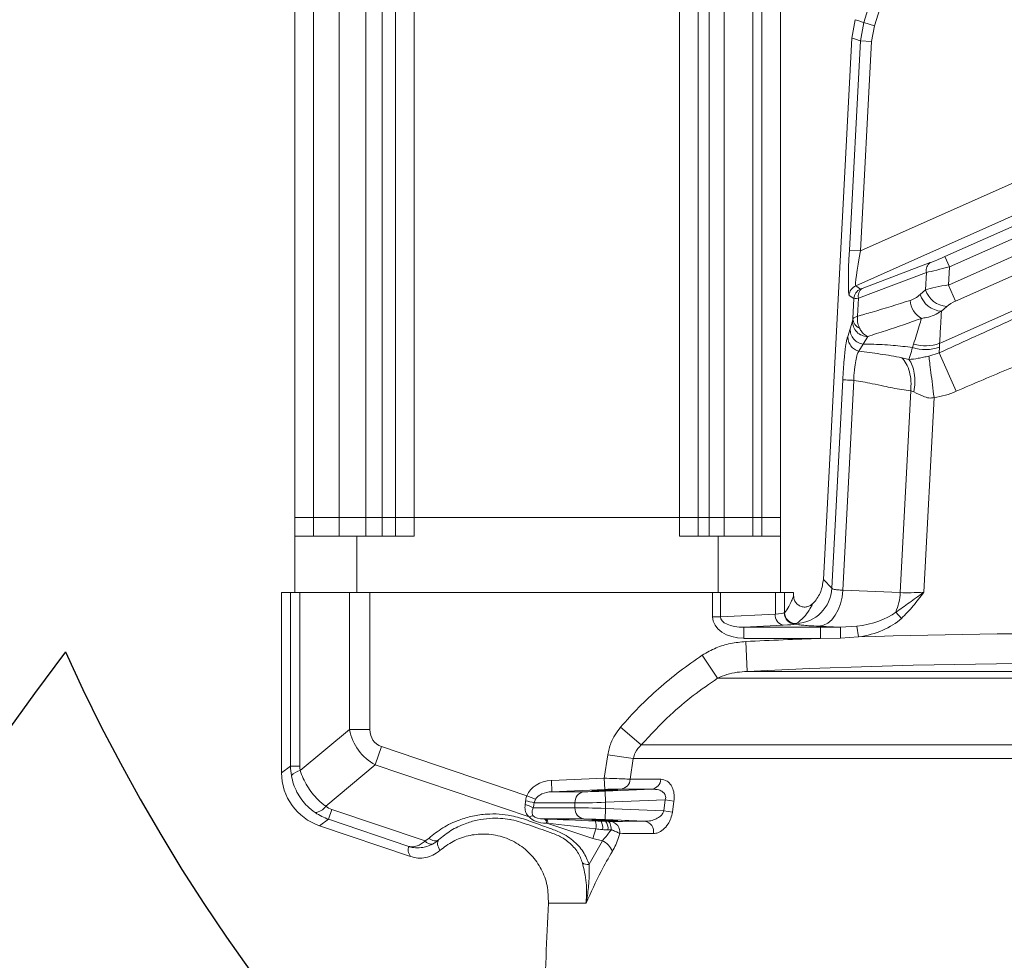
# Model space of a CAD drawing. Header units: millimetres. Extents: x 0 to 16820, y 0 to 11880.
# Tile 94 of 120: x 13241 to 13505, y 6855 to 7107. Entities that reach past the tile are written whole.
import ezdxf

# ---------------------------------------------------------------- set-up
doc = ezdxf.new("R2010")
doc.units = ezdxf.units.MM
doc.header["$LTSCALE"] = 20
doc.linetypes.add('PHANTOM', pattern=[12.7, 6.35, -1.27, 1.27, -1.27, 1.27, -1.27])
doc.styles.add('SLDTEXTSTYLE0', font='TXT', dxfattribs={"width": 0.605})
doc.dimstyles.new('SLDDIMSTYLE0', dxfattribs={"dimtxt": 140, "dimasz": 100, "dimexe": 0, "dimexo": 0.0625, "dimgap": 35, "dimtad": 1, "dimtoh": 1, "dimdec": 0, "dimrnd": 1e-09, "dimzin": 12, "dimdsep": 46, "dimtxsty": 'SLDTEXTSTYLE0', "dimsah": 1, "dimcen": 0.09, "dimadec": 0, "dimazin": 0, "dimtfac": 1, "dimtofl": 0, "dimtmove": 0, "dimatfit": 3, "dimfxl": 0, "dimfrac": 2, "dimtolj": 1, "dimtzin": 12, "dimarcsym": 0})

# ---------------------------------------------------------------- blocks, each defined once
blk = doc.blocks.new('*D21')
at = {"color": 7, "linetype": 'Continuous', "lineweight": 0}
for p, q in [((11361.95, 7139.47), (11361.95, 4174.47)), ((13524.83, 6320.77), (13524.83, 4174.47)), ((11361.95, 4204.47), (13524.83, 4204.47))]:
    blk.add_line(p, q, dxfattribs=at)
for points in [[(11361.95, 4204.47), (11461.95, 4189.47), (11461.95, 4219.47)], [(13524.83, 4204.47), (13424.83, 4219.47), (13424.83, 4189.47)]]:
    blk.add_solid(points, dxfattribs=at)
at = {"color": 7, "linetype": 'Continuous', "lineweight": 0, "insert": (12229.51, 4384.94), "char_height": 140, "attachment_point": 1, "style": 'SLDTEXTSTYLE0'}
blk.add_mtext('2163', dxfattribs=at)
blk = doc.blocks.new('*D23')
at = {"color": 7, "linetype": 'Continuous', "lineweight": 0}
for p, q in [((12163.43, 7139.47), (12163.43, 4467.07)), ((13524.83, 6320.77), (13524.83, 4467.07)), ((12163.43, 4497.07), (13524.83, 4497.07))]:
    blk.add_line(p, q, dxfattribs=at)
for points in [[(12163.43, 4497.07), (12263.43, 4482.07), (12263.43, 4512.07)], [(13524.83, 4497.07), (13424.83, 4512.07), (13424.83, 4482.07)]]:
    blk.add_solid(points, dxfattribs=at)
at = {"color": 7, "linetype": 'Continuous', "lineweight": 0, "insert": (12630.25, 4677.54), "char_height": 140, "attachment_point": 1, "style": 'SLDTEXTSTYLE0'}
blk.add_mtext('1361', dxfattribs=at)

msp = doc.modelspace()

# ---------------------------------------------------------------- linework, layer by layer
at = {"color": 8, "linetype": 'Continuous', "lineweight": 0}
for p, q in [((13333.84, 7135.47), (13333.84, 6973.47)), ((13338.23, 6973.47), (13338.23, 7135.47)), ((13346.83, 7135.47), (13346.83, 6973.47)), ((13417.83, 6973.47), (13417.83, 7135.47)), ((13425.76, 7135.47), (13425.76, 6973.47)), ((13429.78, 6973.47), (13429.78, 7135.47)), ((13477.35, 7128.74), (13469.95, 7105.09)), ((13319.83, 7124.07), (13319.83, 6973.47)), ((13326.76, 6973.47), (13326.76, 7124.07)), ((13437.46, 7124.07), (13437.46, 6973.47)), ((13439.83, 6973.47), (13439.83, 7124.07)), ((13466.21, 7101.07), (13467.09, 7105.99)), ((13467.09, 7105.99), (13469.95, 7105.09)), ((13469.95, 7105.09), (13469.2, 7100.91)), ((13463.27, 7045), (13466.21, 7101.07)), ((13466.21, 7101.07), (13469.2, 7100.91)), ((13469.2, 7100.91), (13466.26, 7044.85)), ((13466.26, 7044.85), (13516.55, 7067.24)), ((13519.8, 7059.94), (13464.96, 7035.52)), ((13488.82, 7043.33), (13522.93, 7058.52)), ((13489.78, 7035.71), (13540.34, 7058.22)), ((13524.15, 7055.78), (13490.03, 7040.59)), ((13542.41, 7054), (13491.69, 7031.42)), ((13547.73, 7046.96), (13487.4, 7020.1)), ((13463.27, 7045), (13466.26, 7044.85)), ((13490.03, 7040.59), (13488.82, 7043.33)), ((13466.72, 7034.79), (13484.92, 7041.69)), ((13490.03, 7040.59), (13489.78, 7035.71)), ((13483.86, 7039.08), (13465.66, 7032.17)), ((13483.62, 7034.44), (13483.86, 7039.08)), ((13464.96, 7035.52), (13466.24, 7034.64)), ((13491.69, 7031.42), (13489.78, 7035.71)), ((13464.47, 7032.06), (13463.19, 7032.94)), ((13464.18, 7026.66), (13464.47, 7032.06)), ((13465.66, 7032.17), (13465.41, 7027.35)), ((13482.19, 7033.17), (13483.62, 7034.44)), ((13489.33, 7029.95), (13487.9, 7028.68)), ((13463.46, 7023.95), (13464.09, 7026.07)), ((13462.85, 7021.97), (13463.46, 7023.95)), ((13468.16, 7021.95), (13466.98, 7019.86)), ((13466.98, 7019.86), (13465.83, 7017.97)), ((13480.17, 7019), (13480.45, 7019.92)), ((13487.34, 7019.11), (13487.25, 7017.56)), ((13487.4, 7020.1), (13487.34, 7019.11)), ((13477.31, 7016.24), (13479.21, 7015.79)), ((13484.55, 7016.66), (13487.25, 7017.56)), ((13487.25, 7017.56), (13491.84, 7007.26)), ((13458.57, 6954.55), (13461.5, 7010.35)), ((13464.44, 7010.19), (13461.5, 6954.06)), ((13476.86, 6953.4), (13479.69, 7007.36)), ((13480.54, 7007.1), (13479.69, 7007.36)), ((13485.91, 7005.61), (13483.18, 6953.5)), ((13319.83, 6973.47), (13319.83, 6968.47)), ((13326.76, 6968.47), (13326.76, 6973.47)), ((13333.84, 6973.47), (13333.84, 6968.47)), ((13338.23, 6968.47), (13338.23, 6973.47)), ((13346.83, 6973.47), (13346.83, 6968.47)), ((13417.83, 6968.47), (13417.83, 6973.47)), ((13425.76, 6973.47), (13425.76, 6968.47)), ((13429.78, 6968.47), (13429.78, 6973.47)), ((13437.46, 6973.47), (13437.46, 6968.47)), ((13439.83, 6968.47), (13439.83, 6973.47)), ((13456.31, 6956.93), (13458.57, 6954.55)), ((13313.73, 6906.93), (13313.73, 6953.47)), ((13316.22, 6953.47), (13316.22, 6906.93)), ((13329.47, 6916.75), (13329.47, 6953.47)), ((13334.98, 6953.47), (13334.98, 6916.75)), ((13426.67, 6946.94), (13426.67, 6953.47)), ((13428.74, 6953.47), (13428.74, 6946.94)), ((13443.45, 6947.67), (13443.45, 6953.47)), ((13445.93, 6953.47), (13445.93, 6948.07)), ((13461.5, 6954.06), (13476.86, 6953.4)), ((13445.82, 6947.99), (13445.93, 6948.07)), ((13445.93, 6948.07), (13445.95, 6948.09)), ((13475.65, 6948.16), (13477.18, 6946.48)), ((13428.74, 6946.94), (13426.67, 6946.94)), ((13428.74, 6946.94), (13443.45, 6947.67)), ((13449.05, 6945.07), (13448.77, 6944.99)), ((13449.09, 6945.1), (13449.05, 6945.07)), ((13445.51, 6944.68), (13435.06, 6944.16)), ((13435.06, 6944.16), (13455.53, 6944.16)), ((13435.06, 6944.16), (13435.06, 6941.16)), ((13460.92, 6944.16), (13455.2, 6944.4)), ((13455.53, 6944.16), (13460.92, 6944.16)), ((13455.53, 6944.16), (13455.53, 6941.16)), ((13460.92, 6944.16), (13465.24, 6944.4)), ((13465.24, 6944.4), (13465.68, 6941.52)), ((13455.53, 6941.16), (13435.06, 6941.16)), ((13435.53, 6940.29), (13435.92, 6932.31)), ((13460.92, 6941.21), (13455.53, 6941.16)), ((13465.68, 6941.52), (13460.92, 6941.21)), ((13423.9, 6936.66), (13428.01, 6930.49)), ((13435.92, 6932.31), (13613.74, 6932.31)), ((13621.65, 6930.49), (13428.01, 6930.49)), ((13316.32, 6905.76), (13329.47, 6916.75)), ((13334.98, 6916.75), (13329.47, 6916.75)), ((13402.05, 6917.4), (13407.57, 6912.66)), ((13338.08, 6912.23), (13336.41, 6907.31)), ((13338.08, 6912.23), (13376.95, 6899.05)), ((13407.57, 6912.66), (13517.3, 6912.66)), ((13397.67, 6903.72), (13398.59, 6910.03)), ((13398.59, 6910.03), (13405.43, 6908.97)), ((13405.43, 6908.97), (13404.63, 6903.47)), ((13516.16, 6908.97), (13405.43, 6908.97)), ((13311.33, 6905.2), (13313.73, 6906.93)), ((13313.73, 6906.93), (13316.22, 6906.93)), ((13336.41, 6907.31), (13323.13, 6896.22)), ((13377.56, 6893.36), (13336.41, 6907.31)), ((13383.51, 6903.11), (13397.67, 6903.72)), ((13383.51, 6903.11), (13383.63, 6900.11)), ((13397.67, 6903.72), (13397.79, 6900.72)), ((13397.79, 6900.72), (13383.63, 6900.11)), ((13397.91, 6900.27), (13410.5, 6900.81)), ((13376.95, 6899.05), (13379.28, 6898.08)), ((13379.28, 6898.08), (13378.89, 6897.12)), ((13383.63, 6900.11), (13392.17, 6900.11)), ((13398.04, 6897.28), (13397.91, 6900.27)), ((13414.01, 6897.96), (13398.04, 6897.28)), ((13413.6, 6894.99), (13414.01, 6897.96)), ((13414.01, 6897.96), (13416.32, 6897.63)), ((13323.89, 6892.73), (13324.79, 6895.38)), ((13324.79, 6895.38), (13349.71, 6886.93)), ((13378.67, 6895.81), (13389.84, 6895.81)), ((13389.84, 6897.12), (13378.89, 6897.12)), ((13389.84, 6895.81), (13389.84, 6897.12)), ((13397.91, 6892.66), (13398.04, 6895.66)), ((13398.04, 6897.28), (13398.04, 6895.66)), ((13398.04, 6895.66), (13413.6, 6894.99)), ((13416.32, 6897.63), (13415.91, 6894.67)), ((13323.89, 6892.73), (13321.5, 6891.02)), ((13345.35, 6885.46), (13323.89, 6892.73)), ((13381.73, 6892.82), (13382.1, 6892.8)), ((13392.17, 6892.82), (13381.73, 6892.82)), ((13408.54, 6892.2), (13397.91, 6892.66)), ((13413.6, 6894.99), (13415.91, 6894.67)), ((13382.6, 6891.65), (13382.22, 6891.67)), ((13394.57, 6887.59), (13382.6, 6891.65)), ((13395.45, 6890.18), (13394.57, 6887.59)), ((13397.96, 6892.2), (13398.69, 6892.18)), ((13399.52, 6889.92), (13398.65, 6889.91)), ((13349.71, 6886.93), (13350.71, 6887.64)), ((13397.16, 6886.99), (13394.57, 6887.59)), ((13393.61, 6880.69), (13397.16, 6886.99)), ((13392.79, 6870.26), (13391.54, 6870.26))]:
    msp.add_line(p, q, dxfattribs=at)
at = {"color": 7, "linetype": 'Continuous', "lineweight": 0}
for p, q in [((13341.83, 6973.47), (13341.83, 7135.47)), ((13422.83, 7135.47), (13422.83, 6973.47)), ((13314.83, 6973.47), (13314.83, 7124.07)), ((13444.83, 7124.07), (13444.83, 6973.47)), ((13463.9, 7101.8), (13464.79, 7106.71)), ((13463.9, 7101.79), (13456.31, 6956.93)), ((13463.9, 7101.8), (13463.9, 7101.79)), ((13314.83, 6968.47), (13314.83, 6973.47)), ((13314.83, 6973.47), (13319.83, 6973.47)), ((13319.83, 6973.47), (13326.76, 6973.47)), ((13326.76, 6973.47), (13333.84, 6973.47)), ((13333.84, 6973.47), (13338.23, 6973.47)), ((13338.23, 6973.47), (13341.83, 6973.47)), ((13341.83, 6968.47), (13341.83, 6973.47)), ((13341.83, 6973.47), (13346.83, 6973.47)), ((13346.83, 6973.47), (13417.83, 6973.47)), ((13417.83, 6973.47), (13422.83, 6973.47)), ((13422.83, 6973.47), (13422.83, 6968.47)), ((13422.83, 6973.47), (13425.76, 6973.47)), ((13425.76, 6973.47), (13429.78, 6973.47)), ((13429.78, 6973.47), (13437.46, 6973.47)), ((13437.46, 6973.47), (13439.83, 6973.47)), ((13439.83, 6973.47), (13444.83, 6973.47)), ((13444.83, 6973.47), (13444.83, 6968.47)), ((13314.83, 6968.47), (13314.83, 6953.47)), ((13331.5, 6968.47), (13314.83, 6968.47)), ((13331.5, 6953.47), (13331.5, 6968.47)), ((13331.5, 6968.47), (13346.83, 6968.47)), ((13417.83, 6968.47), (13428.16, 6968.47)), ((13428.16, 6968.47), (13428.16, 6953.47)), ((13444.83, 6968.47), (13428.16, 6968.47)), ((13444.83, 6953.47), (13444.83, 6968.47)), ((13311.33, 6953.47), (13311.33, 6905.2)), ((13311.33, 6953.47), (13313.73, 6953.47)), ((13316.22, 6953.47), (13313.73, 6953.47)), ((13321.93, 6953.47), (13316.22, 6953.47)), ((13326.3, 6953.47), (13321.93, 6953.47)), ((13329.47, 6953.47), (13326.3, 6953.47)), ((13334.98, 6953.47), (13329.47, 6953.47)), ((13426.67, 6953.47), (13334.98, 6953.47)), ((13428.74, 6953.47), (13426.67, 6953.47)), ((13433.36, 6953.47), (13428.74, 6953.47)), ((13437.73, 6953.47), (13433.36, 6953.47)), ((13443.45, 6953.47), (13437.73, 6953.47)), ((13445.93, 6953.47), (13443.45, 6953.47)), ((13445.93, 6953.47), (13448.33, 6953.47)), ((13448.33, 6952.55), (13448.33, 6953.47)), ((13321.5, 6891.02), (13345.79, 6882.78))]:
    msp.add_line(p, q, dxfattribs=at)
at = {"color": 8, "linetype": 'Continuous', "lineweight": 0, "flags": 128}
for points in [[(13467.09, 7105.99), (13468.88, 7111.71), (13471.69, 7120.67), (13472.26, 7122.52), (13474.49, 7129.63)], [(13464.79, 7106.7), (13465.82, 7106.38), (13466.53, 7106.16), (13466.78, 7106.08), (13467.09, 7105.99)], [(13466.21, 7101.07), (13465.9, 7101.17), (13465.13, 7101.41), (13464.36, 7101.65), (13463.9, 7101.79)], [(13455.2, 6944.4), (13456.37, 6944.65), (13457.51, 6945.24), (13458.56, 6946.15), (13459.5, 6947.35), (13460.28, 6948.79), (13460.89, 6950.43), (13461.3, 6952.2), (13461.5, 6954.06)], [(13460.92, 6944.16), (13460.92, 6944.07), (13460.92, 6943.89), (13460.92, 6943.61), (13460.92, 6943.24), (13460.92, 6942.81), (13460.92, 6942.31), (13460.92, 6941.77), (13460.92, 6941.21)], [(13398.69, 6892.18), (13398.85, 6892.12), (13398.99, 6891.98), (13399.12, 6891.78), (13399.24, 6891.51), (13399.34, 6891.18), (13399.42, 6890.8), (13399.48, 6890.38), (13399.52, 6889.92)]]:
    msp.add_lwpolyline(points, dxfattribs=at)
at = {"color": 7, "linetype": 'Continuous', "lineweight": 30}
for centre, radius, start, end in [((13699.83, 7139.47), 2337.88, 300, 180), ((13699.83, 7139.47), 489.9, 204.3445, 84.3445), ((14247.33, 6191.17), 1242.88, 143.09425, 300)]:
    msp.add_arc(centre, radius, start, end, dxfattribs=at)
at = {"color": 7, "linetype": 'PHANTOM', "lineweight": 30}
msp.add_arc((13699.83, 7139.47), 1536.4, 353.21587, 126.78413, dxfattribs=at)
at = {"color": 8, "linetype": 'Continuous', "lineweight": 0}
for centre, radius, start, end in [((13486.27, 7039.62), 2.47, 123.0672, 192.832), ((13466.19, 7032.78), 3, 114.103, 176.897), ((13467.47, 7031.9), 3, 114.103, 176.897), ((13468.07, 7032.72), 2.47, 123.0672, 192.832), ((13488.4, 7035.19), 6.53, 198.0063, 265.6084), ((13489.83, 7036.46), 6.53, 198.0063, 265.6084), ((13485.42, 7032.01), 5.95, 184.3477, 241.3369), ((13468.1, 7025.96), 4.01, 178.4559, 270.8517), ((13467.14, 7026.91), 2.97, 184.8221, 246.7175), ((13483.61, 7029.17), 10.73, 251.3257, 290.3819), ((13483.66, 7030.16), 10.73, 252.5784, 290.3859), ((13448.57, 6955.1), 10.02, 272.9757, 356.8267), ((13462.33, 6953.98), 14.54, 336.4021, 357.7358), ((13448.82, 6948), 3.01, 180.2085, 268.9766), ((13448.93, 6948.08), 3.01, 180.2092, 272.2581), ((13448.95, 6948.1), 3.01, 180.2075, 272.6098), ((13446.23, 6947.38), 2.8, 174.0102, 255.1468), ((13524.83, 5110.97), 1831.51, 87.2054, 91.85075), ((13524.83, 5110.97), 1831.51, 92.1684, 92.7946), ((13524.83, 5110.97), 1823.51, 87.2054, 92.7946), ((13316.99, 6901.8), 4.02, 99.6012, 139.1397), ((13401.84, 6903.61), 2.79, 277.1106, 357.1112), ((13410.06, 6903.48), 2.71, 279.3058, 359.1311), ((13392.64, 6897.35), 2.81, 99.5894, 184.6914), ((13319.79, 6898.56), 4.08, 277.5193, 324.8672), ((13375.11, 6889.96), 6.85, 58.7166, 78.3029), ((13375.37, 6886.8), 10.91, 71.1261, 83.44), ((13392.64, 6895.58), 2.81, 175.3086, 260.4106), ((13378.83, 6890.9), 2.78, 93.7963, 117.3213), ((13380.81, 6891.74), 1.41, 356.9444, 49.723), ((13381.19, 6891.73), 1.41, 356.9444, 49.723), ((13389.71, 6890.79), 5.77, 353.8977, 15.1571), ((13393.85, 6890.5), 3.43, 351.2306, 30.6171), ((13395.99, 6890.36), 2.7, 350.5326, 42.969), ((13398.96, 6889.29), 2.9, 352.0601, 82.2366), ((13408.02, 6889.4), 2.86, 350.5428, 79.3843), ((13351.33, 6888.03), 1.95, 214.2686, 282.231), ((13395.01, 6882.23), 5.22, 22.0861, 65.7835), ((13393.23, 6883.47), 2.81, 239.6775, 277.5821)]:
    msp.add_arc(centre, radius, start, end, dxfattribs=at)
at = {"color": 7, "linetype": 'Continuous', "lineweight": 0}
msp.add_arc((13909.1, 6839.47), 527.27, 176.6516, 179.7675, dxfattribs=at)
at = {"color": 8, "linetype": 'Continuous', "lineweight": 0}
for centre, major_axis, ratio, start_param, end_param in [((13463.86, 7045.27), (0.66, 12.33), 0.046669, 1.594636, 3.113073), ((13466.85, 7045.11), (1.89, 9.59), 0.05417, 1.608896, 3.127333), ((13488.83, 7043.62), (5.13, 2.29), 0.046669, 3.824278, 4.688549), ((13490.05, 7040.88), (8.12, 2.13), 0.033373, 3.837478, 4.701749), ((13468.29, 7035.56), (2.05, 0.92), 0.046669, 3.170112, 3.824278), ((13489.71, 7034.49), (8.07, 1.14), 0.147669, 1.541936, 2.406206), ((13469.51, 7032.82), (5.05, 0.76), 0.022589, 3.189346, 3.843512), ((13491.63, 7030.19), (3.04, 1.57), 0.31473, 1.388811, 2.253081), ((13483.23, 6954.54), (10.04, 0.53), 0.103806, 4.018963, 4.701389), ((13437.94, 6948.09), (8, 0), 0.072061, 5.471607, 6.107042), ((13460.09, 6954.18), (18.7, -0.8), 0.534149, 5.014303, 5.718191), ((13435.39, 6947.17), (-8.71, -0.43), 0.687907, 6.248987, 7.781811), ((13435.39, 6947.17), (6.65, 0.33), 0.45056, 3.107394, 4.640218), ((13460.09, 6954.18), (-20.59, 0.88), 0.63066, 1.87271, 2.576599), ((13437.94, 6945.09), (11, 0), 0.052408, 5.471607, 6.107042), ((13345.15, 6921.22), (12.74, 10.64), 0.90366, 2.68468, 3.486787), ((13345.15, 6921.22), (9.13, 7.62), 0.588785, 2.68468, 3.486787), ((13329.1, 6907.2), (14.65, 4.77), 0.970812, 2.836737, 3.004209), ((13323.59, 6907.2), (7.02, 2.4), 0.937593, 2.831091, 2.998563), ((13383.89, 6897.12), (7.32, 0), 0.819152, 1.623156, 2.813987), ((13383.89, 6897.12), (4.87, 0), 0.616372, 1.623156, 2.813987), ((13397.91, 6900.48), (7, 0.3), 0.030005, 3.751169, 4.7111), ((13327.38, 6902.25), (4.51, 5.85), 0.943663, 3.18693, 3.454076), ((13368.86, 6901.79), (-5.64, 8.43), 0.632202, 3.717611, 3.840437), ((13371.32, 6901.79), (-2.72, 11.79), 0.611206, 4.045831, 4.168657), ((13398.04, 6897.49), (10, 0.3), 0.021023, 3.751826, 4.711757), ((13398.04, 6895.45), (10, -0.3), 0.021023, 1.571428, 2.531359), ((13329.05, 6907.17), (9.18, 12.32), 0.973822, 3.179596, 3.446742), ((13386.89, 6897.66), (9.84, 3.42), 0.500886, 3.333233, 4.053573), ((13386.27, 6895.81), (7.81, 1.78), 0.308783, 3.302696, 4.023036), ((13408.42, 6891.42), (39.25, -1.69), 0.008406, 1.912626, 2.306167), ((13397.91, 6892.45), (7, -0.3), 0.030005, 1.572086, 2.532017), ((13408.29, 6888.43), (38.29, -4.53), 0.006348, 1.913731, 2.307272)]:
    msp.add_ellipse(centre, major_axis=major_axis, ratio=ratio, start_param=start_param, end_param=end_param, dxfattribs=at)
at = {"color": 7, "linetype": 'Continuous', "lineweight": 0}
msp.add_ellipse((13326.35, 6905.23), major_axis=(-12.22, -8.76), ratio=0.997927, start_param=5.662183, end_param=6.904188, dxfattribs=at)
for centre, major_axis in [((13397.83, 6900.48), (3.45, 0.15)), ((13397.83, 6892.45), (3.45, -0.15))]:
    msp.add_ellipse(centre, major_axis=major_axis, ratio=0.030005, dxfattribs=at)
at = {"color": 8, "linetype": 'Continuous', "lineweight": 0}
for points, knots in [([(13487.25, 7017.56), (13493.01, 7020.16), (13504.52, 7025.35), (13520.45, 7032.75), (13535.17, 7039.57), (13544.21, 7043.66), (13548.73, 7045.71)], [0, 0, 0, 0, 0.279904, 0.559991, 0.780054, 1, 1, 1, 1]), ([(13479.49, 7031.56), (13479.95, 7031.74), (13480.89, 7032.11), (13481.76, 7032.81), (13482.19, 7033.17)], [0, 0, 0, 0, 0.493062, 1, 1, 1, 1]), ([(13557.67, 7034.27), (13551.56, 7031.67), (13539.34, 7026.46), (13522.09, 7019.76), (13506.21, 7013.47), (13496.63, 7009.33), (13491.84, 7007.26)], [0, 0, 0, 0, 0.279925, 0.560031, 0.780079, 1, 1, 1, 1]), ([(13465.41, 7027.35), (13466.72, 7027.72), (13471.43, 7029.03), (13476.11, 7030.5), (13479.49, 7031.56)], [0, 0, 0, 0, 0.279418, 1, 1, 1, 1]), ([(13464.18, 7026.66), (13464.2, 7026.7), (13464.27, 7026.84), (13464.65, 7027.08), (13465.16, 7027.27), (13465.41, 7027.35), (13465.41, 7027.35)], [0, 0, 0, 0, 0.174133, 0.656925, 0.995667, 1, 1, 1, 1]), ([(13465.97, 7024.18), (13465.9, 7024.35), (13465.62, 7024.97), (13465.4, 7026.04), (13465.38, 7026.97), (13465.41, 7027.35), (13465.41, 7027.35)], [0, 0, 0, 0, 0.174145, 0.659031, 0.995667, 1, 1, 1, 1]), ([(13482.57, 7026.79), (13479.35, 7025.65), (13474.52, 7023.93), (13469.75, 7022.45), (13468.16, 7021.95)], [0, 0, 0, 0, 0.665717, 1, 1, 1, 1]), ([(13480.45, 7019.92), (13480.95, 7021.53), (13481.64, 7023.79), (13482.36, 7026.12), (13482.57, 7026.79)], [0, 0, 0, 0, 0.714371, 1, 1, 1, 1]), ([(13487.9, 7028.68), (13487.26, 7028.31), (13485.97, 7027.58), (13484.15, 7027), (13483.01, 7026.85), (13482.57, 7026.79)], [0, 0, 0, 0, 0.374766, 0.760471, 1, 1, 1, 1]), ([(13487.9, 7028.68), (13487.84, 7027.55), (13487.67, 7024.69), (13487.5, 7021.83), (13487.4, 7020.1)], [0, 0, 0, 0, 0.396185, 1, 1, 1, 1]), ([(13464.09, 7026.07), (13464.11, 7026.16), (13464.14, 7026.29), (13464.17, 7026.58), (13464.18, 7026.66)], [0, 0, 0, 0, 0.707145, 1, 1, 1, 1]), ([(13468.16, 7021.95), (13467.77, 7022.14), (13467.21, 7022.4), (13466.48, 7023.25), (13466.16, 7023.84), (13465.97, 7024.18)], [0, 0, 0, 0, 0.47653, 0.68766, 1, 1, 1, 1]), ([(13461.5, 7010.35), (13461.55, 7011.32), (13461.64, 7012.77), (13461.77, 7014.57), (13461.9, 7016.19), (13462.03, 7017.58), (13462.16, 7018.71), (13462.27, 7019.55), (13462.39, 7020.3), (13462.52, 7020.94), (13462.64, 7021.38), (13462.75, 7021.68), (13462.82, 7021.88), (13462.85, 7021.97)], [0, 0, 0, 0, 0.1432857, 0.215309, 0.2868307, 0.4189518, 0.4834951, 0.5488437, 0.6460915, 0.7371605, 0.8356713, 0.9266163, 1, 1, 1, 1]), ([(13462.85, 7021.97), (13462.87, 7021.53), (13462.92, 7020.64), (13463.57, 7019.42), (13464.57, 7018.44), (13465.42, 7018.13), (13465.83, 7017.97)], [0, 0, 0, 0, 0.242652, 0.5, 0.757348, 1, 1, 1, 1]), ([(13463.46, 7023.95), (13463.49, 7023.48), (13463.56, 7022.5), (13464.34, 7021.18), (13465.54, 7020.2), (13466.51, 7019.97), (13466.98, 7019.86)], [0, 0, 0, 0, 0.241079, 0.5, 0.758921, 1, 1, 1, 1]), ([(13480.17, 7019), (13478.44, 7019.2), (13474.76, 7019.63), (13470.35, 7019.86), (13467.68, 7019.86), (13466.98, 7019.86)], [0, 0, 0, 0, 0.396826, 0.841617, 1, 1, 1, 1]), ([(13479.21, 7015.79), (13479.31, 7016.15), (13479.63, 7017.21), (13479.95, 7018.29), (13480.17, 7019)], [0, 0, 0, 0, 0.339779, 1, 1, 1, 1]), ([(13465.83, 7017.97), (13465.64, 7017.73), (13465.28, 7017.25), (13465.03, 7015.57), (13464.68, 7013.58), (13464.47, 7011.69), (13464.45, 7010.69), (13464.44, 7010.2)], [0, 0, 0, 0, 0.2662108, 0.52593, 0.7681498, 0.8863657, 1, 1, 1, 1]), ([(13465.83, 7017.97), (13467.73, 7017.75), (13471.53, 7017.3), (13475.38, 7016.6), (13477.31, 7016.24)], [0, 0, 0, 0, 0.498975, 1, 1, 1, 1]), ([(13477.31, 7016.24), (13477.72, 7015.74), (13478.57, 7014.72), (13479.39, 7012.52), (13479.83, 7010), (13479.73, 7008.23), (13479.69, 7007.36)], [0, 0, 0, 0, 0.245483, 0.5, 0.754517, 1, 1, 1, 1]), ([(13479.21, 7015.79), (13479.99, 7015.86), (13481.16, 7015.97), (13482.79, 7016.33), (13483.79, 7016.53), (13484.3, 7016.62), (13484.55, 7016.66)], [0, 0, 0, 0, 0.521528, 0.776564, 0.892519, 1, 1, 1, 1]), ([(13484.55, 7016.66), (13484.61, 7016.13), (13484.74, 7015.07), (13485.08, 7012.36), (13485.48, 7009.12), (13485.77, 7006.76), (13485.91, 7005.61)], [0, 0, 0, 0, 0.244409, 0.5, 0.755591, 1, 1, 1, 1]), ([(13479.21, 7015.79), (13479.52, 7015.29), (13480.15, 7014.28), (13480.67, 7012.13), (13480.85, 7009.68), (13480.64, 7007.95), (13480.54, 7007.1)], [0, 0, 0, 0, 0.245633, 0.5, 0.754367, 1, 1, 1, 1]), ([(13461.5, 7010.35), (13461.56, 7010.35), (13461.68, 7010.34), (13462.31, 7010.31), (13463.21, 7010.26), (13464.03, 7010.22), (13464.44, 7010.2)], [0, 0, 0, 0, 0.24725, 0.5, 0.75275, 1, 1, 1, 1]), ([(13479.69, 7007.36), (13478.89, 7007.47), (13477.26, 7007.71), (13474.87, 7008.16), (13472.23, 7008.71), (13469.59, 7009.26), (13466.9, 7009.82), (13465.26, 7010.07), (13464.44, 7010.19)], [0, 0, 0, 0, 0.156492, 0.318013, 0.470158, 0.677301, 0.839965, 1, 1, 1, 1]), ([(13485.91, 7005.61), (13485.7, 7005.56), (13485.26, 7005.45), (13484.24, 7005.48), (13482.56, 7006.04), (13481.33, 7006.69), (13480.54, 7007.1)], [0, 0, 0, 0, 0.109358, 0.226931, 0.502784, 1, 1, 1, 1]), ([(13491.84, 7007.26), (13490.89, 7006.88), (13488.98, 7006.11), (13486.94, 7005.78), (13485.91, 7005.61)], [0, 0, 0, 0, 0.49453, 1, 1, 1, 1]), ([(13458.57, 6954.55), (13458.57, 6954.55), (13458.61, 6954.46), (13458.91, 6954.29), (13459.98, 6954.13), (13461.03, 6954.07), (13461.5, 6954.06), (13461.5, 6954.06)], [0, 0, 0, 0, 0.000009, 0.330497, 0.732231, 0.999991, 1, 1, 1, 1]), ([(13475.65, 6948.16), (13476.87, 6948.99), (13478.73, 6950.26), (13480.98, 6951.9), (13482.19, 6952.77), (13482.81, 6953.23), (13483.04, 6953.4), (13483.14, 6953.47), (13483.17, 6953.49), (13483.18, 6953.5)], [0, 0, 0, 0, 0.48196, 0.737193, 0.904352, 0.962612, 0.985209, 0.997818, 1, 1, 1, 1]), ([(13483.18, 6953.5), (13483.18, 6953.49), (13482.71, 6952.86), (13481.78, 6951.62), (13479.89, 6949.2), (13478.26, 6947.57), (13477.18, 6946.48)], [0, 0, 0, 0, 0.002468, 0.253526, 0.504303, 1, 1, 1, 1]), ([(13445.95, 6948.09), (13446.32, 6948.57), (13446.94, 6949.36), (13447.74, 6950.92), (13448.15, 6952.07), (13448.33, 6952.55)], [0, 0, 0, 0, 0.471417, 0.777444, 1, 1, 1, 1]), ([(13453.46, 6950.44), (13453.44, 6950.41), (13453.12, 6949.75), (13452.36, 6948.4), (13450.92, 6946.46), (13449.78, 6945.61), (13449.09, 6945.1)], [0, 0, 0, 0, 0.0102448, 0.2220392, 0.528495, 1, 1, 1, 1]), ([(13455.2, 6944.4), (13454.21, 6944.45), (13452.49, 6944.53), (13450.67, 6944.68), (13449.39, 6944.83), (13448.98, 6944.94), (13448.77, 6944.99)], [0, 0, 0, 0, 0.302259, 0.526351, 0.756941, 1, 1, 1, 1]), ([(13423.9, 6936.66), (13425.11, 6937.36), (13427.48, 6938.73), (13431.46, 6939.9), (13434.16, 6940.16), (13435.53, 6940.29)], [0, 0, 0, 0, 0.339894, 0.665183, 1, 1, 1, 1]), ([(13402.05, 6917.4), (13403.65, 6919.19), (13406.87, 6922.79), (13412.19, 6927.76), (13417.83, 6932.45), (13421.87, 6935.25), (13423.9, 6936.66)], [0, 0, 0, 0, 0.247026, 0.495246, 0.747043, 1, 1, 1, 1]), ([(13435.92, 6932.31), (13435.01, 6932.25), (13433.18, 6932.13), (13430.5, 6931.57), (13428.82, 6930.84), (13428.01, 6930.49)], [0, 0, 0, 0, 0.336102, 0.676824, 1, 1, 1, 1]), ([(13428.01, 6930.49), (13425.81, 6928.97), (13421.41, 6925.93), (13414.45, 6920.08), (13410.1, 6915.38), (13407.57, 6912.66)], [0, 0, 0, 0, 0.294287, 0.590431, 1, 1, 1, 1]), ([(13398.59, 6910.03), (13398.83, 6911.08), (13399.25, 6912.94), (13400.5, 6915.42), (13401.53, 6916.73), (13402.05, 6917.4)], [0, 0, 0, 0, 0.393396, 0.692534, 1, 1, 1, 1]), ([(13407.57, 6912.66), (13406.96, 6911.99), (13405.97, 6910.93), (13405.58, 6909.51), (13405.43, 6908.97)], [0, 0, 0, 0, 0.62074, 1, 1, 1, 1]), ([(13316.32, 6905.76), (13316.56, 6905.07), (13317.05, 6903.66), (13318.14, 6901.63), (13319.49, 6899.7), (13321.13, 6897.83), (13322.43, 6896.78), (13323.13, 6896.22)], [0, 0, 0, 0, 0.188898, 0.382472, 0.574977, 0.772519, 1, 1, 1, 1]), ([(13320.32, 6894.52), (13319.61, 6895.07), (13318.28, 6896.08), (13316.66, 6897.97), (13315.41, 6899.96), (13314.46, 6902.13), (13314.12, 6903.66), (13313.95, 6904.43)], [0, 0, 0, 0, 0.223948, 0.41575, 0.612585, 0.803837, 1, 1, 1, 1]), ([(13397.67, 6903.72), (13398.58, 6903.69), (13400.4, 6903.65), (13402.93, 6903.56), (13404.05, 6903.5), (13404.63, 6903.47)], [0, 0, 0, 0, 0.325997, 0.653052, 1, 1, 1, 1]), ([(13404.63, 6903.47), (13405.65, 6903.46), (13408.19, 6903.44), (13411.06, 6903.44), (13412.77, 6903.44)], [0, 0, 0, 0, 0.4041537, 1, 1, 1, 1]), ([(13412.77, 6903.44), (13413.36, 6903.35), (13414.38, 6903.19), (13415.54, 6902.01), (13416.21, 6900.57), (13416.46, 6899.04), (13416.36, 6898.03), (13416.32, 6897.63)], [0, 0, 0, 0, 0.299589, 0.518204, 0.697263, 0.878136, 1, 1, 1, 1]), ([(13402.18, 6900.84), (13401.82, 6900.84), (13401.11, 6900.83), (13399.52, 6900.79), (13398.37, 6900.75), (13397.79, 6900.72)], [0, 0, 0, 0, 0.345814, 0.67297, 1, 1, 1, 1]), ([(13414.01, 6897.96), (13414.06, 6898.16), (13414.16, 6898.58), (13414.05, 6899.08), (13413.8, 6899.62), (13413.23, 6900.19), (13412.07, 6900.73), (13411.09, 6900.78), (13410.5, 6900.81)], [0, 0, 0, 0, 0.101085, 0.206036, 0.252446, 0.419817, 0.651977, 1, 1, 1, 1]), ([(13376.61, 6897.63), (13376.67, 6898.04), (13376.73, 6898.53), (13376.92, 6898.98), (13376.95, 6899.05)], [0, 0, 0, 0, 0.839368, 1, 1, 1, 1]), ([(13377.56, 6893.36), (13377.37, 6893.56), (13376.87, 6894.07), (13376.39, 6895.19), (13376.46, 6896.15), (13376.5, 6896.67)], [0, 0, 0, 0, 0.221363, 0.583473, 1, 1, 1, 1]), ([(13378.67, 6895.81), (13378.54, 6895.47), (13378.32, 6894.88), (13378.34, 6894.19), (13378.53, 6893.81), (13378.63, 6893.69), (13378.65, 6893.66)], [0, 0, 0, 0, 0.465379, 0.8175514, 0.9621282, 1, 1, 1, 1]), ([(13350.71, 6887.64), (13351.91, 6888.61), (13354.32, 6890.55), (13358.37, 6892.48), (13362.4, 6893.67), (13366.01, 6894.18), (13369.52, 6894.19), (13373.2, 6893.72), (13377.17, 6892.51), (13381.01, 6891.04), (13384.53, 6889.85), (13387.22, 6888.61), (13389.28, 6887.13), (13390.81, 6885.66), (13392.05, 6884.05), (13392.99, 6882.38), (13393.41, 6881.24), (13393.61, 6880.69)], [0, 0, 0, 0, 0.1072536, 0.214406, 0.2926103, 0.370735, 0.4339063, 0.4970154, 0.581858, 0.6671143, 0.7294691, 0.7913359, 0.8336025, 0.8758762, 0.9179672, 0.9600934, 1, 1, 1, 1]), ([(13375.29, 6891.96), (13375.29, 6891.96), (13374.48, 6892.23), (13373.52, 6892.53), (13372.56, 6892.65), (13372.44, 6892.66)], [0, 0, 0, 0, 0.00002, 0.872193, 1, 1, 1, 1]), ([(13408.54, 6892.2), (13408.94, 6892.22), (13409.83, 6892.25), (13411.18, 6892.62), (13412.37, 6893.25), (13413.15, 6894), (13413.49, 6894.59), (13413.57, 6894.9), (13413.6, 6894.99)], [0, 0, 0, 0, 0.210129, 0.466716, 0.70488, 0.860627, 0.960923, 1, 1, 1, 1]), ([(13415.91, 6894.67), (13415.79, 6894.09), (13415.55, 6892.92), (13414.68, 6891.26), (13413.49, 6889.9), (13412.11, 6889.06), (13411.23, 6888.97), (13410.84, 6888.93)], [0, 0, 0, 0, 0.171636, 0.341784, 0.574643, 0.809977, 1, 1, 1, 1]), ([(13383.91, 6888.94), (13383.91, 6888.94), (13382.95, 6889.29), (13380.09, 6890.31), (13377.21, 6891.31), (13375.29, 6891.96), (13375.29, 6891.96)], [0, 0, 0, 0, 0.000007, 0.333578, 0.999993, 1, 1, 1, 1]), ([(13395.28, 6892.3), (13395.73, 6892.28), (13396.23, 6892.26), (13396.74, 6892.24), (13396.8, 6892.24)], [0, 0, 0, 0, 0.878333, 1, 1, 1, 1]), ([(13397.23, 6889.97), (13397.16, 6889.98), (13396.57, 6890.03), (13395.97, 6890.11), (13395.45, 6890.18)], [0, 0, 0, 0, 0.124674, 1, 1, 1, 1]), ([(13396.8, 6892.24), (13396.96, 6892.24), (13397.36, 6892.22), (13397.74, 6892.21), (13397.96, 6892.2)], [0, 0, 0, 0, 0.424847, 1, 1, 1, 1]), ([(13397.16, 6886.99), (13397.82, 6887.77), (13398.61, 6888.69), (13399.4, 6889.76), (13399.52, 6889.92)], [0, 0, 0, 0, 0.845152, 1, 1, 1, 1]), ([(13398.65, 6889.91), (13398.38, 6889.92), (13397.91, 6889.93), (13397.44, 6889.96), (13397.23, 6889.97)], [0, 0, 0, 0, 0.574557, 1, 1, 1, 1]), ([(13398.69, 6892.18), (13398.72, 6892.17), (13398.87, 6892.17), (13399.13, 6892.16), (13399.28, 6892.16), (13399.35, 6892.16)], [0, 0, 0, 0, 0.091143, 0.561157, 1, 1, 1, 1]), ([(13399.35, 6892.16), (13400.77, 6892.18), (13403.62, 6892.2), (13406.9, 6892.2), (13408.54, 6892.2)], [0, 0, 0, 0, 0.499116, 1, 1, 1, 1]), ([(13401.83, 6888.89), (13401.59, 6889.04), (13401.08, 6889.35), (13400.16, 6889.71), (13399.61, 6889.89), (13399.52, 6889.92)], [0, 0, 0, 0, 0.435442, 0.906976, 1, 1, 1, 1]), ([(13353.32, 6887.24), (13353.18, 6886.87), (13352.89, 6886.1), (13353.38, 6884.97), (13353.65, 6884.37)], [0, 0, 0, 0, 0.4726165, 1, 1, 1, 1]), ([(13391.82, 6881.05), (13391.66, 6881.52), (13391.34, 6882.49), (13390.57, 6883.93), (13389.54, 6885.31), (13388.23, 6886.58), (13386.4, 6887.89), (13384.86, 6888.6), (13383.91, 6888.94), (13383.91, 6888.94)], [0, 0, 0, 0, 0.148573, 0.30038, 0.456101, 0.605133, 0.759766, 0.999995, 1, 1, 1, 1]), ([(13401.83, 6888.89), (13401.72, 6888.54), (13401.4, 6887.5), (13400.76, 6885.85), (13400.16, 6884.75), (13399.85, 6884.19)], [0, 0, 0, 0, 0.197237, 0.592634, 1, 1, 1, 1]), ([(13410.84, 6888.93), (13409.68, 6888.93), (13406.45, 6888.93), (13403.64, 6888.9), (13401.83, 6888.89)], [0, 0, 0, 0, 0.357683, 1, 1, 1, 1]), ([(13345.79, 6882.78), (13345.54, 6883.29), (13345.03, 6884.3), (13345.24, 6885.07), (13345.35, 6885.46)], [0, 0, 0, 0, 0.496367, 1, 1, 1, 1]), ([(13345.35, 6885.46), (13345.36, 6885.45), (13345.37, 6885.45), (13345.39, 6885.45), (13345.44, 6885.43), (13345.55, 6885.41), (13345.81, 6885.37), (13346.47, 6885.33), (13347.45, 6885.52), (13348.64, 6886.07), (13349.36, 6886.64), (13349.71, 6886.93)], [0, 0, 0, 0, 0.0024154, 0.0079984, 0.0181268, 0.0410936, 0.0933244, 0.2140419, 0.524852, 0.7625408, 1, 1, 1, 1]), ([(13351.74, 6886.12), (13351.24, 6885.89), (13350.25, 6885.42), (13348.53, 6885.08), (13347.08, 6885.09), (13346.07, 6885.27), (13345.66, 6885.37), (13345.49, 6885.42), (13345.41, 6885.44), (13345.38, 6885.45), (13345.36, 6885.45), (13345.35, 6885.46)], [0, 0, 0, 0, 0.237428, 0.475086, 0.785713, 0.906619, 0.958895, 0.981871, 0.992001, 0.997584, 1, 1, 1, 1]), ([(13399.85, 6884.19), (13398.82, 6882.4), (13396.21, 6877.88), (13394.09, 6873.15), (13392.81, 6870.28)], [0, 0, 0, 0, 0.394886, 1, 1, 1, 1]), ([(13392.79, 6870.26), (13392.79, 6870.26), (13392.79, 6870.27), (13392.78, 6870.27), (13392.78, 6870.3), (13392.78, 6870.35), (13392.78, 6870.42), (13392.79, 6870.52), (13392.8, 6870.67), (13392.82, 6870.91), (13392.98, 6872.64), (13392.96, 6875.29), (13392.46, 6878.59), (13392.03, 6880.23), (13391.82, 6881.05)], [0, 0, 0, 0, 0.000005, 0.001122, 0.00327, 0.008401, 0.013454, 0.021072, 0.032765, 0.051097, 0.083676, 0.480455, 0.740307, 1, 1, 1, 1]), ([(13393.61, 6880.69), (13393.62, 6879.86), (13393.66, 6878.21), (13393.54, 6875.06), (13393.23, 6872.68), (13392.93, 6871.1), (13392.89, 6870.88), (13392.85, 6870.65), (13392.82, 6870.51), (13392.8, 6870.42), (13392.8, 6870.36), (13392.79, 6870.32), (13392.79, 6870.3), (13392.79, 6870.29), (13392.79, 6870.28), (13392.8, 6870.28), (13392.8, 6870.28), (13392.8, 6870.28), (13392.81, 6870.28), (13392.81, 6870.28)], [0, 0, 0, 0, 0.256884, 0.513861, 0.904505, 0.915039, 0.947883, 0.966235, 0.977791, 0.985144, 0.989816, 0.99406, 0.994917, 0.995498, 0.996143, 0.996585, 0.997443, 0.997807, 1, 1, 1, 1]), ([(13392.81, 6870.28), (13392.81, 6870.28), (13392.8, 6870.27), (13392.8, 6870.27), (13392.79, 6870.26), (13392.79, 6870.26)], [0, 0, 0, 0, 0.318234, 0.428194, 1, 1, 1, 1])]:
    msp.add_open_spline(points, degree=3, knots=knots, dxfattribs=at)
at = {"color": 7, "linetype": 'Continuous', "lineweight": 0}
for points, knots in [([(13453.46, 6950.44), (13453.57, 6950.56), (13454.46, 6951.49), (13455.81, 6953.58), (13456.14, 6955.81), (13456.31, 6956.93)], [0, 0, 0, 0, 0.0698354, 0.5349322, 1, 1, 1, 1]), ([(13448.33, 6952.55), (13448.36, 6952.21), (13448.43, 6951.53), (13448.95, 6950.63), (13449.7, 6949.95), (13450.64, 6949.56), (13451.66, 6949.5), (13452.67, 6949.78), (13453.19, 6950.22), (13453.46, 6950.44)], [0, 0, 0, 0, 0.14578, 0.287377, 0.428189, 0.569398, 0.712039, 0.856048, 1, 1, 1, 1]), ([(13410.5, 6900.81), (13409.03, 6900.81), (13406.09, 6900.81), (13403.49, 6900.83), (13402.18, 6900.84)], [0, 0, 0, 0, 0.499276, 1, 1, 1, 1]), ([(13372.44, 6892.66), (13371.6, 6892.79), (13369.77, 6893.07), (13366.8, 6893.02), (13363.6, 6892.57), (13360.06, 6891.51), (13356.48, 6889.8), (13354.38, 6888.1), (13353.32, 6887.24)], [0, 0, 0, 0, 0.109174, 0.23809, 0.395475, 0.557174, 0.775275, 1, 1, 1, 1]), ([(13353.32, 6887.24), (13353.32, 6887.24), (13352.85, 6886.81), (13352.29, 6886.47), (13351.74, 6886.12)], [0, 0, 0, 0, 0.000029, 1, 1, 1, 1]), ([(13353.65, 6884.37), (13354.81, 6885.26), (13357.11, 6887.03), (13361.26, 6888.5), (13365.76, 6888.98), (13370.38, 6888.25), (13374.71, 6886.26), (13378.3, 6883.26), (13380.96, 6879.45), (13382.64, 6875.01), (13382.7, 6871.86), (13382.73, 6870.26)], [0, 0, 0, 0, 0.106053, 0.211139, 0.316446, 0.433811, 0.548035, 0.659956, 0.771428, 0.884033, 1, 1, 1, 1]), ([(13345.79, 6882.78), (13346.46, 6882.61), (13347.82, 6882.26), (13349.88, 6882.43), (13351.92, 6883.07), (13353.04, 6883.92), (13353.65, 6884.37)], [0, 0, 0, 0, 0.245609, 0.499741, 0.730113, 1, 1, 1, 1]), ([(13382.73, 6870.26), (13382.82, 6870.26), (13383, 6870.26), (13384.43, 6870.26), (13386.48, 6870.26), (13388.89, 6870.26), (13390.65, 6870.26), (13391.54, 6870.26)], [0, 0, 0, 0, 0.227482, 0.454963, 0.682445, 0.841222, 1, 1, 1, 1])]:
    msp.add_open_spline(points, degree=3, knots=knots, dxfattribs=at)
at = {"color": 8, "linetype": 'Continuous', "lineweight": 0}
msp.add_open_spline([(13350.71, 6887.64), (13350.96, 6887.48), (13351.45, 6887.16), (13352.18, 6886.95), (13352.85, 6886.94), (13353.16, 6887.14), (13353.32, 6887.24)], degree=3, dxfattribs=at)

# ---------------------------------------------------------------- dimensions: what is measured, and where the dimension line sits
at = {"color": 7, "linetype": 'Continuous', "lineweight": 0}
for base, p1, picture, middle in [((13524.83, 4204.47), (11361.95, 7139.47), '*D21', (12443.39, 4204.47)), ((13524.83, 4497.07), (12163.43, 7139.47), '*D23', (12844.13, 4497.07))]:
    dim = msp.add_linear_dim(base=base, p1=p1, p2=(13524.83, 6320.77), dimstyle='SLDDIMSTYLE0', dxfattribs=at)
    dim.commit()
    dim.dimension.update_dxf_attribs({"geometry": picture, "text_midpoint": middle, "dimtype": 160})

doc.saveas('drawing.dxf')
